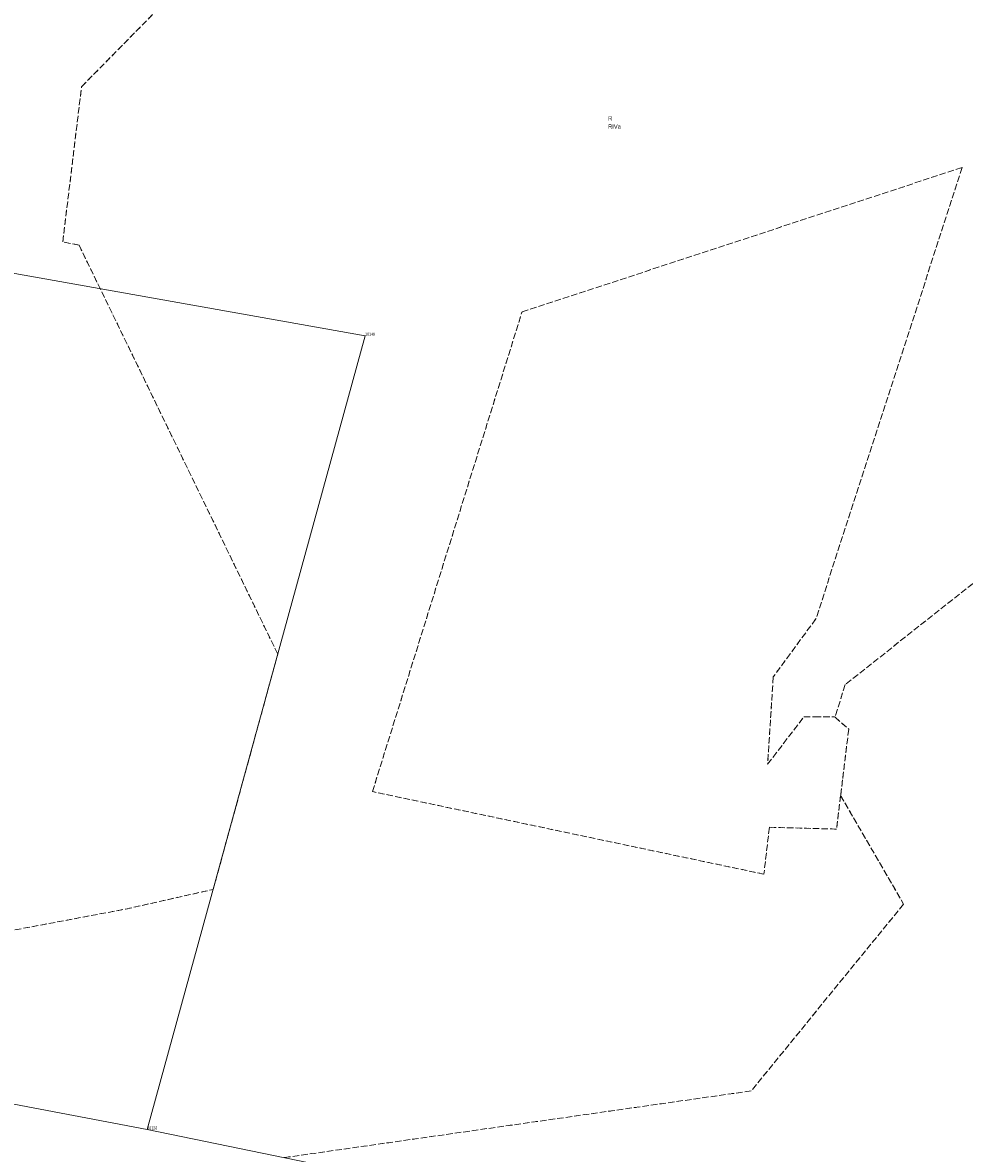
# Model space of a CAD drawing. Header units: metres. Extents: x 6524698 to 6533081, y 5883213 to 5896811.
# Tile 88 of 131: x 6527573 to 6527792, y 5892988 to 5893250. Entities that reach past the tile are written whole.
import ezdxf
from ezdxf.enums import TextEntityAlignment as Align

# ---------------------------------------------------------------- set-up
doc = ezdxf.new("R2010")
doc.units = ezdxf.units.M
for name, pattern in [('mapa zasadnicza$0$219-500', [0]), ('mapa zasadnicza$0$egkk-500', [2, 1.5, -0.5]), ('mapa zasadnicza$0$egug-500', [1, 0.5, -0.5])]:
    doc.linetypes.add(name, pattern=pattern)
for name, color, linetype in [('mapa zasadnicza$0$203-punkt graniczny', 7, 'Continuous'), ('mapa zasadnicza$0$203-punkt graniczny-Atr104', 7, 'Continuous'), ('mapa zasadnicza$0$209-oznaczenie konturu klasyfikacyjnego', 7, 'Continuous'), ('mapa zasadnicza$0$210-oznaczenie konturu użytku gruntowego', 7, 'Continuous'), ('mapa zasadnicza$0$217-kontur klasyfikacyjny', 7, 'Continuous'), ('mapa zasadnicza$0$218-kontur użytku gruntowego', 7, 'Continuous'), ('mapa zasadnicza$0$219-działka ewidencyjna', 7, 'Continuous')]:
    doc.layers.add(name, color=color, linetype=linetype)
doc.styles.add('mapa zasadnicza$0$STANDARD', font='Working1250', dxfattribs={"width": 0.75})

# ---------------------------------------------------------------- blocks, each defined once
blk = doc.blocks.new('mapa zasadnicza$0$203')
at = {"linetype": 'Continuous', "lineweight": 0}
h = blk.add_hatch(color=0, dxfattribs=at)
edge = h.paths.add_edge_path()
edge.add_arc((0, 0), 0.045, 0, 360)

msp = doc.modelspace()

# ---------------------------------------------------------------- linework, layer by layer
at = {"layer": 'mapa zasadnicza$0$217-kontur klasyfikacyjny', "color": 92, "linetype": 'mapa zasadnicza$0$egkk-500', "lineweight": 18, "flags": 128}
for points in [[(6527586.78, 5893235.42), (6527616.92, 5893266)], [(6527582.42, 5893199.39), (6527586.78, 5893235.42)], [(6527689.03, 5893183.15), (6527791.22, 5893216.68)], [(6527791.22, 5893216.68), (6527757.26, 5893111.96)], [(6527586.19, 5893198.68), (6527582.42, 5893199.39)], [(6527632.33, 5893103.77), (6527586.19, 5893198.68)], [(6527654.31, 5893071.88), (6527689.03, 5893183.15)], [(6527809.43, 5893132.52), (6527764.04, 5893096.71)], [(6527757.26, 5893111.96), (6527747.36, 5893098.5)], [(6527617.34, 5893049.18), (6527632.33, 5893103.77)], [(6527747.36, 5893098.5), (6527746.05, 5893078.22)], [(6527764.04, 5893096.71), (6527761.7, 5893089.11)], [(6527749.69, 5893082.98), (6527754.45, 5893089.19)], [(6527754.45, 5893089.19), (6527756.96, 5893089.19)], [(6527756.96, 5893089.19), (6527761.61, 5893089.19)], [(6527761.61, 5893089.19), (6527761.7, 5893089.11)], [(6527761.7, 5893089.11), (6527764.88, 5893086.35)], [(6527764.88, 5893086.35), (6527763.44, 5893074.57)], [(6527746.05, 5893078.22), (6527749.69, 5893082.98)], [(6527763.44, 5893074.57), (6527762.99, 5893070.96)], [(6527745.18, 5893052.72), (6527654.31, 5893071.88)], [(6527762.99, 5893070.96), (6527762.04, 5893063.18)], [(6527762.99, 5893070.96), (6527777.62, 5893045.75)], [(6527746.46, 5893063.59), (6527745.18, 5893052.72)], [(6527762.04, 5893063.18), (6527746.46, 5893063.59)], [(6527596.97, 5893044.6), (6527617.34, 5893049.18)], [(6527777.62, 5893045.75), (6527742.23, 5893002.43)], [(6527512.35, 5893028.71), (6527596.97, 5893044.6)], [(6527742.23, 5893002.43), (6527633.73, 5892986.94)]]:
    msp.add_lwpolyline(points, dxfattribs=at)
at = {"layer": 'mapa zasadnicza$0$218-kontur użytku gruntowego', "color": 3, "linetype": 'mapa zasadnicza$0$egug-500', "lineweight": 18, "flags": 128}
for points in [[(6527586.78, 5893235.42), (6527616.92, 5893266)], [(6527582.42, 5893199.39), (6527586.78, 5893235.42)], [(6527689.03, 5893183.15), (6527791.22, 5893216.68)], [(6527791.22, 5893216.68), (6527757.26, 5893111.96)], [(6527586.19, 5893198.68), (6527582.42, 5893199.39)], [(6527632.33, 5893103.77), (6527586.19, 5893198.68)], [(6527654.31, 5893071.88), (6527689.03, 5893183.15)], [(6527809.43, 5893132.52), (6527764.04, 5893096.71)], [(6527757.26, 5893111.96), (6527747.36, 5893098.5)], [(6527617.34, 5893049.18), (6527632.33, 5893103.77)], [(6527747.36, 5893098.5), (6527746.05, 5893078.22)], [(6527764.04, 5893096.71), (6527761.7, 5893089.11)], [(6527749.69, 5893082.98), (6527754.45, 5893089.19)], [(6527754.45, 5893089.19), (6527756.96, 5893089.19)], [(6527756.96, 5893089.19), (6527761.61, 5893089.19)], [(6527761.61, 5893089.19), (6527761.7, 5893089.11)], [(6527761.7, 5893089.11), (6527764.88, 5893086.35)], [(6527764.88, 5893086.35), (6527763.44, 5893074.57)], [(6527746.05, 5893078.22), (6527749.69, 5893082.98)], [(6527763.44, 5893074.57), (6527762.99, 5893070.96)], [(6527745.18, 5893052.72), (6527654.31, 5893071.88)], [(6527762.99, 5893070.96), (6527762.04, 5893063.18)], [(6527762.99, 5893070.96), (6527777.62, 5893045.75)], [(6527746.46, 5893063.59), (6527745.18, 5893052.72)], [(6527762.04, 5893063.18), (6527746.46, 5893063.59)], [(6527596.97, 5893044.6), (6527617.34, 5893049.18)], [(6527777.62, 5893045.75), (6527742.23, 5893002.43)], [(6527512.35, 5893028.71), (6527596.97, 5893044.6)], [(6527742.23, 5893002.43), (6527633.73, 5892986.94)]]:
    msp.add_lwpolyline(points, dxfattribs=at)
at = {"layer": 'mapa zasadnicza$0$219-działka ewidencyjna', "color": 7, "linetype": 'mapa zasadnicza$0$219-500', "lineweight": 18, "flags": 128}
for points in [[(6527361.57, 5893229.32), (6527652.61, 5893177.63)], [(6527602.04, 5892993.45), (6527652.61, 5893177.63)], [(6527312.84, 5893048.39), (6527602.04, 5892993.45)], [(6527792.28, 5892954.35), (6527602.04, 5892993.45)]]:
    msp.add_lwpolyline(points, dxfattribs=at)

# ---------------------------------------------------------------- block references
at = {"layer": 'mapa zasadnicza$0$203-punkt graniczny', "color": 7, "linetype": 'Continuous', "lineweight": 18}
for p in [(6527652.61, 5893177.63), (6527602.04, 5892993.45)]:
    msp.add_blockref('mapa zasadnicza$0$203', p, dxfattribs=at)

# ---------------------------------------------------------------- texts
at = {"layer": 'mapa zasadnicza$0$203-punkt graniczny-Atr104', "color": 7, "style": 'mapa zasadnicza$0$STANDARD', "width": 0.667}
for s, p in [('10148', (6527652.61, 5893177.63)), ('10126', (6527602.04, 5892993.45))]:
    msp.add_text(s, height=0.75, dxfattribs=at).set_placement(p)
at = {"layer": 'mapa zasadnicza$0$209-oznaczenie konturu klasyfikacyjnego', "color": 3, "linetype": 'Continuous', "lineweight": 18, "style": 'mapa zasadnicza$0$STANDARD', "width": 0.79}
msp.add_text('RIVa', height=1, dxfattribs=at).set_placement((6527709.03, 5893226.67), align=Align.TOP_LEFT)
at = {"layer": 'mapa zasadnicza$0$210-oznaczenie konturu użytku gruntowego', "color": 3, "linetype": 'Continuous', "lineweight": 18, "style": 'mapa zasadnicza$0$STANDARD', "width": 0.79}
msp.add_text('R', height=1, dxfattribs=at).set_placement((6527709.03, 5893227.57))

doc.saveas('drawing.dxf')
